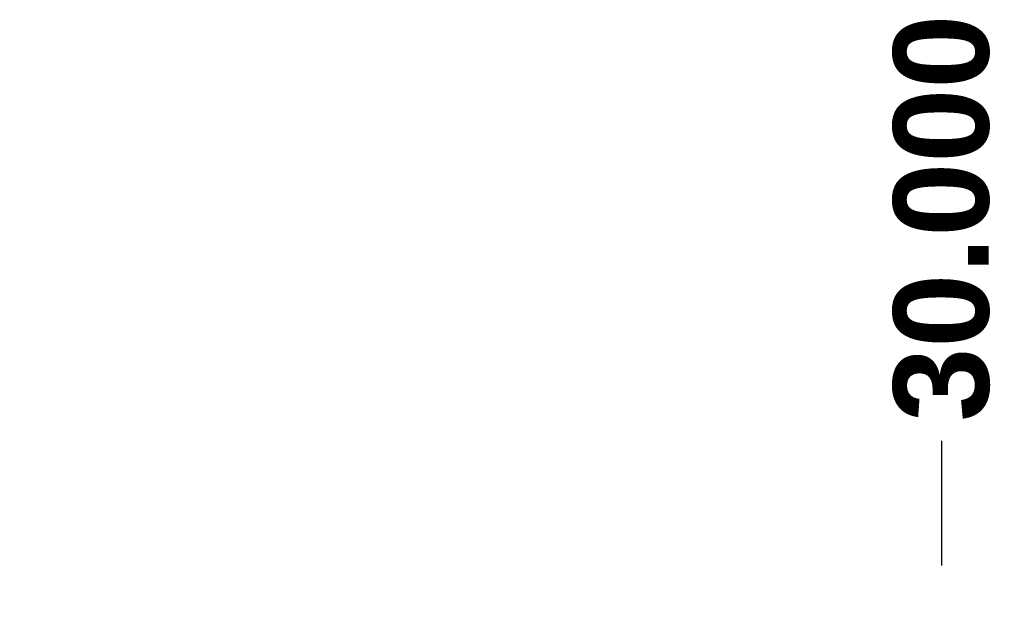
# Model space of a CAD drawing. Header units: inches. Extents: x 0 to 215, y -25 to 140.
# Tile 42 of 63: x 108 to 124, y 89 to 98. Entities that reach past the tile are written whole.
import ezdxf

# ---------------------------------------------------------------- set-up
doc = ezdxf.new("R2010")
doc.units = ezdxf.units.IN
doc.header["$LTSCALE"] = 12.924396
doc.header["$MEASUREMENT"] = 0
doc.layers.add('Dimensions(ANSI)', color=7, linetype='Continuous', lineweight=25)
doc.styles.add('Dimension-ANSI', font='arialbd.ttf')
doc.dimstyles.new('INCH-ANSI-VERTICAL', dxfattribs={"dimscale": 12.924396, "dimtxt": 0.12, "dimasz": 0.098425, "dimexe": 0.04, "dimexo": 0.04, "dimgap": 0.031496, "dimtad": 0, "dimtih": 1, "dimtoh": 1, "dimdec": 3, "dimrnd": 1e-08, "dimzin": 0, "dimdsep": 46, "dimtxsty": 'Dimension-ANSI', "dimcen": 0.09, "dimdle": 0.312, "dimclrd": 179, "dimclre": 179, "dimclrt": 7, "dimadec": 1, "dimazin": 0, "dimtfac": 1, "dimtdec": 3, "dimtofl": 0, "dimtmove": 0, "dimatfit": 3, "dimfxl": 1, "dimtolj": 1, "dimtzin": 4, "dimlwd": 25, "dimlwe": 25, "dimarcsym": 0})

# ---------------------------------------------------------------- blocks, each defined once
blk = doc.blocks.new('*D17')
at = {"layer": 'Defpoints', "color": 0, "linetype": 'Continuous', "transparency": 16777216}
for p in [(122.948, 91.199), (92.945, 88.654), (122.948, 88.654)]:
    blk.add_point(p, dxfattribs=at)
at = {"layer": 'Dimensions(ANSI)', "color": 179, "linetype": 'Continuous', "lineweight": 25, "true_color": 0x262658, "transparency": 16777216}
blk.add_line((122.948, 89.171), (122.948, 91.199), dxfattribs=at)
at = {"layer": 'Dimensions(ANSI)', "color": 7, "linetype": 'Continuous', "lineweight": 25, "transparency": 16777216, "insert": (122.948, 94.825), "char_height": 1.5509, "attachment_point": 5, "rotation": 90, "style": 'Dimension-ANSI'}
blk.add_mtext('\\A1;30.000', dxfattribs=at)

msp = doc.modelspace()

# ---------------------------------------------------------------- dimensions: what is measured, and where the dimension line sits
at = {"layer": 'Dimensions(ANSI)', "color": 179, "linetype": 'Continuous', "lineweight": 25, "true_color": 0x262658}
dim = msp.add_ordinate_dim(feature_location=(122.9479, 88.6545), offset=(0, 2.5442), dtype=1, origin=(92.9449, 88.6545), dimstyle='INCH-ANSI-VERTICAL', override={"dimgap": 0.031496, "dimtad": 0, "dimdec": 3, "dimlfac": 0.999898, "dimtol": 0, "dimlim": 0, "dimtp": 0, "dimtm": 0, "dimtdec": 3}, dxfattribs=at)
dim.commit()
dim.dimension.update_dxf_attribs({"geometry": '*D17', "text_midpoint": (122.9479, 94.825)})

doc.saveas('drawing.dxf')
